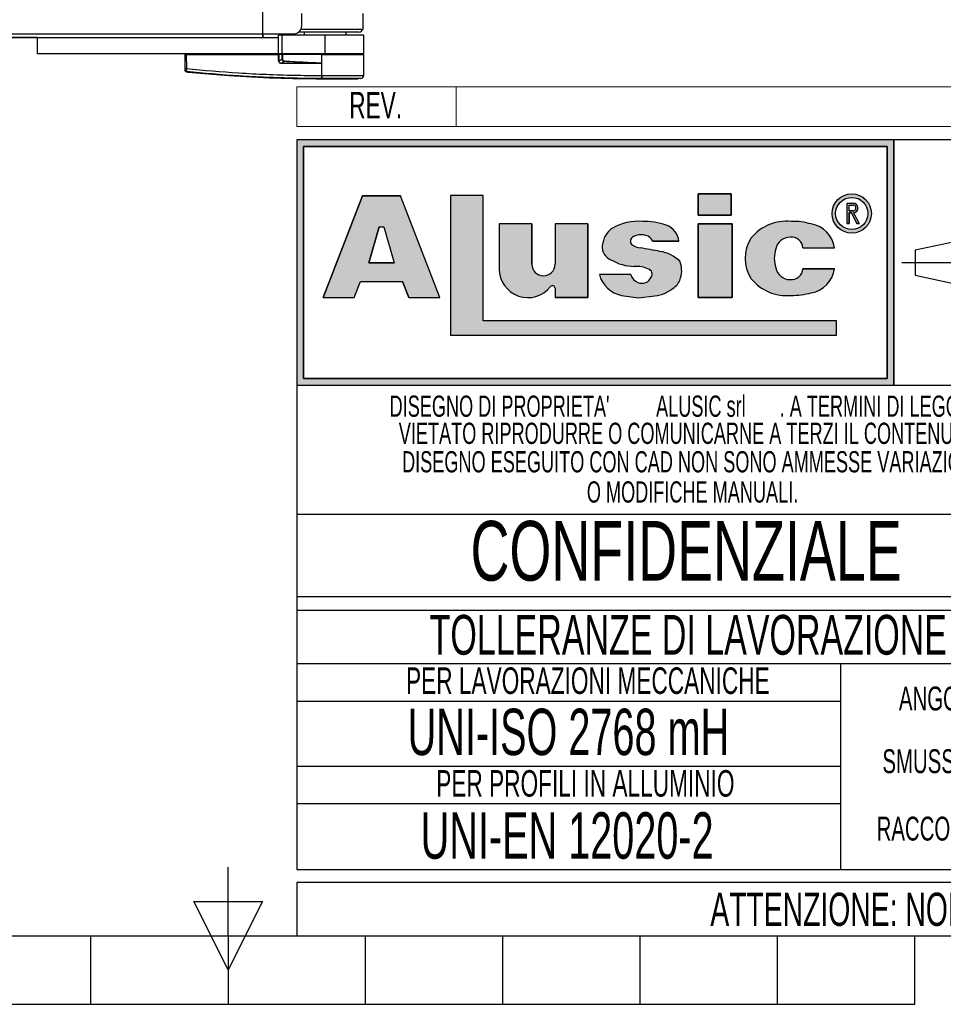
# Model space of a CAD drawing. Header units: millimetres. Extents: x 0 to 420, y 0 to 297.
# Tile 7 of 81: x 194 to 264, y 0 to 74. Entities that reach past the tile are written whole.
import ezdxf
from ezdxf.enums import TextEntityAlignment as Align

# ---------------------------------------------------------------- set-up
doc = ezdxf.new("R2010")
doc.units = ezdxf.units.MM
doc.linetypes.add('CENTERX2', pattern=[20.319999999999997, 12.7, -2.54, 2.54, -2.54])
doc.layers.add('CARTIGLIO', color=140, linetype='Continuous')
doc.styles.add('SLDTEXTSTYLE0', font='TXT', dxfattribs={"width": 0.6382978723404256})
doc.styles.add('SLDTEXTSTYLE1', font='TXT', dxfattribs={"width": 0.675})

# ---------------------------------------------------------------- blocks, each defined once
blk = doc.blocks.new('SW_NOTE_0_1')
at = {"layer": 'CARTIGLIO', "color": 0, "insert": (85.40558510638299, 3.222669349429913), "char_height": 2.5, "attachment_point": 2, "style": 'SLDTEXTSTYLE0'}
blk.add_mtext("ATTENZIONE: NON INTERPRETARE IL DISEGNO. IN CASO DI QUOTE MANCANTI O POCO CHIARE CONSULTARE L'UFFICIO TECNICO", dxfattribs=at)
blk = doc.blocks.new('SW_NOTE_0_14')
at = {"layer": 'CARTIGLIO', "color": 0, "insert": (6.67819148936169, 2.320321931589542), "char_height": 1.8, "attachment_point": 2, "style": 'SLDTEXTSTYLE0'}
blk.add_mtext("ANGOLO ±10'", dxfattribs=at)
blk = doc.blocks.new('SW_NOTE_0_15')
at = {"layer": 'CARTIGLIO', "color": 0, "insert": (23.93617021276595, 3.867203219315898), "char_height": 3, "attachment_point": 2, "style": 'SLDTEXTSTYLE0'}
blk.add_mtext('TOLLERANZE DI LAVORAZIONE', dxfattribs=at)
blk = doc.blocks.new('SW_NOTE_0_16')
at = {"layer": 'CARTIGLIO', "color": 0, "insert": (21.07265624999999, 5.800804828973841), "char_height": 4.500000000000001, "attachment_point": 2, "style": 'SLDTEXTSTYLE1'}
blk.add_mtext('CONFIDENZIALE', dxfattribs=at)
blk = doc.blocks.new('SW_NOTE_0_17')
at = {"layer": 'CARTIGLIO', "color": 0, "insert": (28.04255319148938, 2.062508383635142), "char_height": 1.6, "attachment_point": 2, "style": 'SLDTEXTSTYLE0'}
blk.add_mtext('DISEGNO ESEGUITO CON CAD NON SONO AMMESSE VARIAZIONI', dxfattribs=at)
blk = doc.blocks.new('SW_NOTE_0_18')
at = {"layer": 'CARTIGLIO', "color": 0, "insert": (27.3404255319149, 2.062508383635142), "char_height": 1.6, "attachment_point": 2, "style": 'SLDTEXTSTYLE0'}
blk.add_mtext('VIETATO RIPRODURRE O COMUNICARNE A TERZI IL CONTENUTO.', dxfattribs=at)
blk = doc.blocks.new('SW_NOTE_0_19')
at = {"layer": 'CARTIGLIO', "color": 0, "insert": (7.587765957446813, 2.320321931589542), "char_height": 1.8, "attachment_point": 2, "style": 'SLDTEXTSTYLE0'}
blk.add_mtext('SMUSSO 0.5x45°', dxfattribs=at)
blk = doc.blocks.new('SW_NOTE_0_20')
at = {"layer": 'CARTIGLIO', "color": 0, "insert": (10.40425531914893, 2.062508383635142), "char_height": 1.6, "attachment_point": 2, "style": 'SLDTEXTSTYLE0'}
blk.add_mtext('O MODIFICHE MANUALI.', dxfattribs=at)
blk = doc.blocks.new('SW_NOTE_0_21')
at = {"layer": 'CARTIGLIO', "color": 0, "char_height": 1.6, "attachment_point": 2, "style": 'SLDTEXTSTYLE0'}
for s, insert in [("DISEGNO DI PROPRIETA'", (10.27659574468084, 2.062508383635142)), ('ALUSIC srl', (25.45120500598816, 2.062508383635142)), (". A TERMINI DI LEGGE E'", (39.41078027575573, 2.062508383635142))]:
    blk.add_mtext(s, dxfattribs=dict(at, insert=insert))
blk = doc.blocks.new('SW_NOTE_0_22')
at = {"layer": 'CARTIGLIO', "color": 0, "insert": (8.569148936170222, 2.320321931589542), "char_height": 1.8, "attachment_point": 2, "style": 'SLDTEXTSTYLE0'}
blk.add_mtext('RACCORDO R 0.5', dxfattribs=at)
blk = doc.blocks.new('SW_NOTE_0_23')
at = {"layer": 'CARTIGLIO', "color": 0, "insert": (18.30319148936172, 2.578135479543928), "char_height": 2, "attachment_point": 2, "style": 'SLDTEXTSTYLE0'}
blk.add_mtext('PER LAVORAZIONI MECCANICHE', dxfattribs=at)
blk = doc.blocks.new('SW_NOTE_0_24')
at = {"layer": 'CARTIGLIO', "color": 0, "insert": (15.68484042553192, 4.511737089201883), "char_height": 3.5, "attachment_point": 2, "style": 'SLDTEXTSTYLE0'}
blk.add_mtext('UNI-ISO 2768 mH', dxfattribs=at)
blk = doc.blocks.new('SW_NOTE_0_25')
at = {"layer": 'CARTIGLIO', "color": 0, "insert": (13.85638297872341, 2.578135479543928), "char_height": 2, "attachment_point": 2, "style": 'SLDTEXTSTYLE0'}
blk.add_mtext('PER PROFILI IN ALLUMINIO', dxfattribs=at)
blk = doc.blocks.new('SW_NOTE_0_26')
at = {"layer": 'CARTIGLIO', "color": 0, "insert": (14.05585106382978, 4.511737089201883), "char_height": 3.5, "attachment_point": 2, "style": 'SLDTEXTSTYLE0'}
blk.add_mtext('UNI-EN 12020-2', dxfattribs=at)
blk = doc.blocks.new('SW_NOTE_0_27')
at = {"layer": 'CARTIGLIO', "color": 0, "insert": (2.340425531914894, 2.578135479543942), "char_height": 2, "attachment_point": 2, "style": 'SLDTEXTSTYLE0'}
blk.add_mtext('REV.', dxfattribs=at)
blk = doc.blocks.new('Cartiglio ALUSIC')
at = {"layer": 'CARTIGLIO'}
h = blk.add_hatch(color=256, dxfattribs=at)
h.paths.add_polyline_path([(113.971100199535, 149.9990413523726), (113.971100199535, 131.4990413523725), (158.971100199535, 131.4990413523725), (158.971100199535, 149.9990413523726)], flags=0)
h.paths.add_polyline_path([(114.471100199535, 131.9990413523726), (114.471100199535, 149.4990413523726), (158.471100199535, 149.4990413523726), (158.471100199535, 131.9990413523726)], flags=0)
h = blk.add_hatch(color=256, dxfattribs=at)
h.paths.add_polyline_path([(118.292263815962, 138.1064632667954), (118.7611454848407, 139.3206628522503), (121.9303757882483, 139.3206628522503), (122.3992574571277, 138.1064632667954), (124.7510688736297, 138.1064632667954), (121.7833115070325, 145.7916640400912), (118.9082097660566, 145.7916640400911), (115.9404523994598, 138.1064632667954)], flags=0)
h.paths.add_polyline_path([(119.3961687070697, 140.7216809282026), (120.1708764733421, 143.4547391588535), (120.5206447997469, 143.4547391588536), (121.2953525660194, 140.721680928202)], flags=0)
for points in [[(128.0219401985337, 145.7956943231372), (125.5527056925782, 145.7956943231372), (125.5527056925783, 135.2696801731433), (154.6424359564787, 135.2696801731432), (154.6424359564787, 136.3597302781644), (128.0219401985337, 136.3597302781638)], [(144.2116339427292, 145.9308884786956), (144.2116339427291, 144.3245774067), (146.6985305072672, 144.3245774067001), (146.6985305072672, 145.9308884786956)], [(146.7838932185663, 143.6808359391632), (144.2116339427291, 143.6808359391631), (144.2116339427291, 138.1064632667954), (146.7838932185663, 138.1064632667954)]]:
    blk.add_hatch(color=256, dxfattribs=at).paths.add_polyline_path(points, flags=0)
h = blk.add_hatch(color=256, dxfattribs=at)
edge = h.paths.add_edge_path(flags=0)
edge.add_arc((155.7921827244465, 144.4510199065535), 1.479868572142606, 0, 360)
edge = h.paths.add_edge_path(flags=0)
edge.add_arc((155.7921827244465, 144.4510199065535), 1.214864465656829, 0, 360)
h = blk.add_hatch(color=256, dxfattribs=at)
edge = h.paths.add_edge_path(flags=0)
edge.add_arc((155.8903200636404, 144.8676091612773), 0.3723980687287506, 277.1406326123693, 450.0000000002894)
edge.add_line((155.8903200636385, 145.240007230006), (155.450204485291, 145.240007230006))
edge.add_line((155.450204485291, 145.240007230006), (155.450204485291, 143.6880606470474))
edge.add_line((155.450204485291, 143.6880606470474), (155.605611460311, 143.6880606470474))
edge.add_line((155.605611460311, 143.6880606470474), (155.605611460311, 144.4952110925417))
edge.add_line((155.605611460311, 144.4952110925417), (155.764003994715, 144.4952110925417))
edge.add_line((155.764003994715, 144.4952110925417), (156.171212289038, 143.6880606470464))
edge.add_line((156.171212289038, 143.6880606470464), (156.3452765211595, 143.6880606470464))
edge.add_line((156.3452765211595, 143.6880606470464), (155.9366110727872, 144.4980993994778))
edge = h.paths.add_edge_path(flags=0)
edge.add_line((155.6056114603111, 145.0846002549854), (155.8903200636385, 145.0846002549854))
edge.add_arc((155.8903200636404, 144.8676091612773), 0.2169910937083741, -90.00000000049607, 90.00000000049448, ccw=False)
edge.add_line((155.8903200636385, 144.6506180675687), (155.6056114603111, 144.6506180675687))
edge.add_line((155.6056114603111, 144.6506180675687), (155.6056114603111, 145.0846002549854))
h = blk.add_hatch(color=256, dxfattribs=at)
edge = h.paths.add_edge_path(flags=0)
edge.add_arc((132.5578484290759, 140.6186164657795), 0.8721260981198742, 180, 360, ccw=False)
edge.add_line((131.6857223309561, 140.6186164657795), (131.6857223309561, 143.6808359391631))
edge.add_line((131.6857223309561, 143.6808359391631), (129.2243885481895, 143.6808359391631))
edge.add_line((129.2243885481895, 143.6808359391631), (129.2243885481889, 140.2640777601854))
edge.add_arc((131.3820030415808, 140.2640777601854), 2.157614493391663, 180, 321.9680973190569)
edge.add_arc((133.2350345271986, 138.8146685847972), 0.1949400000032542, 3.751097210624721e-10, 141.9680973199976, ccw=False)
edge.add_line((133.4299745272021, 138.8146685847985), (133.4299745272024, 138.106463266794))
edge.add_line((133.4299745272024, 138.106463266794), (135.91068894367, 138.106463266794))
edge.add_line((135.91068894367, 138.106463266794), (135.9106889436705, 143.6808359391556))
edge.add_line((135.9106889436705, 143.6808359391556), (133.4299745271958, 143.6808359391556))
edge.add_line((133.4299745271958, 143.6808359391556), (133.4299745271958, 140.6186164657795))
h = blk.add_hatch(color=256, dxfattribs=at)
edge = h.paths.add_edge_path(flags=0)
edge.add_line((139.7219511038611, 138.0874905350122), (140.9616140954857, 138.2313935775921))
edge.add_arc((140.6251358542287, 140.9172664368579), 2.706867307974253, 277.1406456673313, 311.0032214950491)
edge.add_arc((141.7459062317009, 139.8536948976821), 1.178212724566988, 303.7868133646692, 347.8980612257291)
edge.add_arc((141.0550130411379, 140.1458147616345), 1.920162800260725, 343.6935231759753, 381.4193527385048)
edge.add_arc((140.9170023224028, 138.8528855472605), 2.77207698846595, 46.00269433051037, 81.25096772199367)
edge.add_arc((133.1604335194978, 99.54681763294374), 42.8338661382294, 78.993004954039, 81.01866969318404)
edge.add_arc((140.0875549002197, 143.5111497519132), 1.672976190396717, 238.77709912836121, 261.74465207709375, ccw=False)
edge.add_arc((139.511171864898, 142.3534770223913), 0.3988810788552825, 114.64010585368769, 223.1865854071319, ccw=False)
edge.add_arc((139.9292750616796, 141.471492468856), 1.374925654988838, 90.51660503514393, 115.15343256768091, ccw=False)
edge.add_arc((139.978971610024, 141.8617877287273), 0.986530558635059, 50.69488274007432, 93.60864602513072, ccw=False)
edge.add_arc((140.2656634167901, 142.2302567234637), 0.519939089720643, 14.547573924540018, 49.4198797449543, ccw=False)
edge.add_line((140.7689329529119, 142.3608569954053), (142.7634621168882, 142.3608569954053))
edge.add_arc((141.3534729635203, 142.2214802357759), 1.416861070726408, 5.645321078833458, 71.38339334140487)
edge.add_arc((140.0918708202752, 138.6413140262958), 5.212710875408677, 70.80435731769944, 90.86664277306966)
edge.add_arc((139.6876943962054, 140.01898057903), 3.848224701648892, 85.15036290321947, 119.9120405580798)
edge.add_arc((138.7589405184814, 141.8826763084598), 1.774008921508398, 123.9309471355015, 174.9914571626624)
edge.add_arc((138.007121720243, 141.9227892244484), 1.021881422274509, 173.5516105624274, 249.3813116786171)
edge.add_arc((139.4480837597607, 143.8857829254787), 3.430150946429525, 238.3320469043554, 269.1908231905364)
edge.add_arc((139.5671105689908, 138.3083973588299), 2.154096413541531, 64.99796384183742, 94.45891481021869, ccw=False)
edge.add_arc((140.3551381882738, 139.8813550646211), 0.398545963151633, -35.586121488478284, 72.11412463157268, ccw=False)
edge.add_arc((139.9862171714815, 139.9393420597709), 0.7512299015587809, 245.201083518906, 337.29941344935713, ccw=False)
edge.add_arc((139.934335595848, 140.0154535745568), 0.8024620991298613, 192.5591591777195, 250.8523518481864, ccw=False)
edge.add_line((139.1510748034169, 139.8409601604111), (136.768183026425, 139.8409601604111))
edge.add_arc((138.8654850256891, 140.4022414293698), 2.1711085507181, 194.9824340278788, 258.3364147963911)
edge.add_line((138.4265630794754, 138.2759630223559), (139.7219511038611, 138.0874905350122))
h = blk.add_hatch(color=256, dxfattribs=at)
edge = h.paths.add_edge_path(flags=0)
edge.add_arc((151.1448446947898, 140.5631500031), 1.095489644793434, 191.1589777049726, 269.9285492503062, ccw=False)
edge.add_arc((152.2932291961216, 141.066632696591), 2.335462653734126, 162.1599290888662, 197.8400709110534, ccw=False)
edge.add_arc((151.1448446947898, 141.5701153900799), 1.095489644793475, 90.07145075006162, 168.8410222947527, ccw=False)
edge.add_arc((151.2517282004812, 141.8150308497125), 0.8574339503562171, 2.566657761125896, 97.25285314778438, ccw=False)
edge.add_line((152.108301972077, 141.8534281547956), (154.4848142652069, 141.8534281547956))
edge.add_arc((152.4212904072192, 141.6061501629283), 2.078287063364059, 6.833333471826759, 81.00039250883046)
edge.add_arc((151.336234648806, 138.6914263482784), 5.163706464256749, 74.1517675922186, 91.31975036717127)
edge.add_arc((150.8738064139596, 140.4366829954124), 3.434301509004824, 84.25969198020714, 140.8312604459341)
edge.add_arc((150.5707293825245, 141.0666326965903), 2.817144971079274, 146.8823062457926, 213.1176937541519)
edge.add_arc((150.87380641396, 141.6965823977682), 3.434301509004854, 219.1687395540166, 275.7403080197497)
edge.add_arc((151.3362346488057, 143.4418390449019), 5.163706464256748, 268.6802496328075, 285.8482324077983)
edge.add_arc((152.4212904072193, 140.5271152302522), 2.078287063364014, 278.9996074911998, 353.1666665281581)
edge.add_line((154.4848142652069, 140.2798372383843), (152.1083019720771, 140.2798372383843))
edge.add_arc((151.2517282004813, 140.3182345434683), 0.8574339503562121, 262.7471468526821, 357.4333422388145, ccw=False)
at = {"color": 161, "linetype": 'Continuous', "lineweight": 18}
for p, q in [((113.971100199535, 150.9990413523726), (113.971100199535, 153.9990413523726)), ((113.971100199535, 153.9990413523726), (313.621100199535, 153.9990413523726)), ((125.971100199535, 153.9990413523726), (125.971100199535, 150.9990413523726)), ((113.971100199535, 150.9990413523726), (313.621100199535, 150.9990413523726))]:
    blk.add_line(p, q, dxfattribs=at)
at = {"layer": 'CARTIGLIO'}
for p, q in [((113.971100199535, 149.9990413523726), (113.971100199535, 131.4990413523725)), ((113.971100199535, 149.9990413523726), (113.971100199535, 94.99904135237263)), ((173.971100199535, 149.9990413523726), (113.971100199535, 149.9990413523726)), ((158.971100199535, 149.9990413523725), (113.971100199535, 149.9990413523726)), ((113.971100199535, 149.9990413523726), (113.971100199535, 131.4990413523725)), ((113.971100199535, 149.9990413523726), (113.971100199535, 115.5498549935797)), ((158.971100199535, 131.4990413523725), (158.971100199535, 149.9990413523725)), ((158.971100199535, 149.9990413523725), (158.971100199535, 131.4990413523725)), ((114.471100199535, 131.9990413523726), (114.471100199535, 149.4990413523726)), ((114.471100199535, 149.4990413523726), (114.471100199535, 131.9990413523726)), ((114.471100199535, 149.4990413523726), (158.471100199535, 149.4990413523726)), ((158.471100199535, 149.4990413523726), (114.471100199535, 149.4990413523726)), ((158.471100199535, 149.4990413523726), (158.471100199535, 131.9990413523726)), ((158.471100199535, 131.9990413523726), (158.471100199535, 149.4990413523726)), ((118.9082097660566, 145.7916640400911), (115.9404523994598, 138.1064632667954)), ((115.9404523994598, 138.1064632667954), (118.9082097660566, 145.7916640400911)), ((121.7833115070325, 145.7916640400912), (118.9082097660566, 145.7916640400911)), ((118.9082097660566, 145.7916640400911), (121.7833115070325, 145.7916640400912)), ((124.7510688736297, 138.1064632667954), (121.7833115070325, 145.7916640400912)), ((124.7510688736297, 138.1064632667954), (121.7833115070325, 145.7916640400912)), ((128.0219401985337, 145.7956943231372), (125.5527056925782, 145.7956943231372)), ((125.5527056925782, 145.7956943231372), (125.5527056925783, 135.2696801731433)), ((128.0219401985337, 145.7956943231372), (125.5527056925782, 145.7956943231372)), ((125.5527056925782, 145.7956943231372), (125.5527056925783, 135.2696801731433)), ((128.0219401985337, 136.3597302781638), (128.0219401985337, 145.7956943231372)), ((128.0219401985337, 136.3597302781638), (128.0219401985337, 145.7956943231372)), ((146.6985305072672, 145.9308884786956), (144.2116339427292, 145.9308884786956)), ((144.2116339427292, 145.9308884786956), (144.2116339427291, 144.3245774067)), ((144.2116339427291, 144.3245774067), (144.2116339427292, 145.9308884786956)), ((144.2116339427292, 145.9308884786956), (146.6985305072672, 145.9308884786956)), ((146.6985305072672, 145.9308884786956), (146.6985305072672, 144.3245774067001)), ((146.6985305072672, 144.3245774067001), (146.6985305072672, 145.9308884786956)), ((155.450204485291, 143.6880606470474), (155.450204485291, 145.240007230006)), ((155.450204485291, 143.6880606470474), (155.450204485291, 145.240007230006)), ((155.450204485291, 145.240007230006), (155.8903200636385, 145.240007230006)), ((155.450204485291, 145.240007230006), (155.8903200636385, 145.240007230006)), ((155.6056114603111, 145.0846002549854), (155.8903200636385, 145.0846002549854)), ((155.6056114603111, 144.6506180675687), (155.6056114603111, 145.0846002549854)), ((155.6056114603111, 144.6506180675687), (155.6056114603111, 145.0846002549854)), ((155.6056114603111, 145.0846002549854), (155.8903200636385, 145.0846002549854)), ((144.2116339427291, 144.3245774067), (146.6985305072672, 144.3245774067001)), ((146.6985305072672, 144.3245774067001), (144.2116339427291, 144.3245774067)), ((155.6056114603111, 144.6506180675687), (155.8903200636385, 144.6506180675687)), ((155.8903200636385, 144.6506180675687), (155.6056114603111, 144.6506180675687)), ((155.605611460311, 144.4952110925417), (155.605611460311, 143.6880606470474)), ((155.605611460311, 143.6880606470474), (155.605611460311, 144.4952110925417)), ((155.764003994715, 144.4952110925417), (155.605611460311, 144.4952110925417)), ((155.605611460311, 144.4952110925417), (155.764003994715, 144.4952110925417)), ((156.171212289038, 143.6880606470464), (155.764003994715, 144.4952110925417)), ((155.764003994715, 144.4952110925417), (156.171212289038, 143.6880606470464)), ((155.9366110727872, 144.4980993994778), (156.3452765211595, 143.6880606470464)), ((155.9366110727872, 144.4980993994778), (156.3452765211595, 143.6880606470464)), ((119.3961687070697, 140.7216809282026), (120.1708764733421, 143.4547391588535)), ((120.1708764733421, 143.4547391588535), (119.3961687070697, 140.7216809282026)), ((120.1708764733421, 143.4547391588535), (120.5206447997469, 143.4547391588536)), ((120.1708764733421, 143.4547391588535), (120.5206447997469, 143.4547391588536)), ((120.5206447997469, 143.4547391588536), (121.2953525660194, 140.721680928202)), ((120.5206447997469, 143.4547391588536), (121.2953525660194, 140.721680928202)), ((129.2243885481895, 143.6808359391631), (129.2243885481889, 140.2640777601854)), ((131.6857223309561, 143.6808359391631), (129.2243885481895, 143.6808359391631)), ((131.6857223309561, 143.6808359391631), (129.2243885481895, 143.6808359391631)), ((129.2243885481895, 143.6808359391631), (129.2243885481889, 140.2640777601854)), ((131.6857223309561, 140.6186164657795), (131.6857223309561, 143.6808359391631)), ((131.6857223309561, 143.6808359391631), (131.6857223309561, 140.6186164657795)), ((135.9106889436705, 143.6808359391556), (133.4299745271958, 143.6808359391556)), ((133.4299745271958, 143.6808359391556), (133.4299745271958, 140.6186164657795)), ((133.4299745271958, 143.6808359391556), (133.4299745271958, 140.6186164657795)), ((135.9106889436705, 143.6808359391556), (133.4299745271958, 143.6808359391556)), ((135.9106889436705, 143.6808359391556), (135.91068894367, 138.106463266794)), ((135.91068894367, 138.106463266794), (135.9106889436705, 143.6808359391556)), ((146.7838932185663, 143.6808359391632), (144.2116339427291, 143.6808359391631)), ((144.2116339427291, 143.6808359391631), (144.2116339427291, 138.1064632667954)), ((144.2116339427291, 143.6808359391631), (146.7838932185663, 143.6808359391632)), ((144.2116339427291, 138.1064632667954), (144.2116339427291, 143.6808359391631)), ((146.7838932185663, 138.1064632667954), (146.7838932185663, 143.6808359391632)), ((146.7838932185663, 143.6808359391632), (146.7838932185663, 138.1064632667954)), ((155.450204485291, 143.6880606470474), (155.605611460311, 143.6880606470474)), ((155.605611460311, 143.6880606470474), (155.450204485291, 143.6880606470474)), ((156.171212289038, 143.6880606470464), (156.3452765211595, 143.6880606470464)), ((156.3452765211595, 143.6880606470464), (156.171212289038, 143.6880606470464)), ((160.5624374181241, 141.7060810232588), (166.0550106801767, 142.8872795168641)), ((140.7689329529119, 142.3608569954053), (142.7634621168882, 142.3608569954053)), ((142.7634621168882, 142.3608569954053), (140.7689329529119, 142.3608569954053)), ((152.108301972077, 141.8534281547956), (154.4848142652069, 141.8534281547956)), ((152.108301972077, 141.8534281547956), (154.4848142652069, 141.8534281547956)), ((160.5624374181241, 141.7060810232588), (160.5624374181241, 139.7920016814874)), ((121.2953525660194, 140.721680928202), (119.3961687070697, 140.7216809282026)), ((119.3961687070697, 140.7216809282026), (121.2953525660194, 140.721680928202)), ((139.1510748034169, 139.8409601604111), (136.768183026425, 139.8409601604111)), ((139.1510748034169, 139.8409601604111), (136.768183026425, 139.8409601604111)), ((154.4848142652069, 140.2798372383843), (152.1083019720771, 140.2798372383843)), ((152.1083019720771, 140.2798372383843), (154.4848142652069, 140.2798372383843)), ((160.5624374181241, 139.7920016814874), (166.0550106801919, 138.6108031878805)), ((118.292263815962, 138.1064632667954), (118.7611454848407, 139.3206628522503)), ((118.292263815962, 138.1064632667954), (118.7611454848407, 139.3206628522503)), ((118.7611454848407, 139.3206628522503), (121.9303757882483, 139.3206628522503)), ((118.7611454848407, 139.3206628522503), (121.9303757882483, 139.3206628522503)), ((122.3992574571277, 138.1064632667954), (121.9303757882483, 139.3206628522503)), ((121.9303757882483, 139.3206628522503), (122.3992574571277, 138.1064632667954)), ((115.9404523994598, 138.1064632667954), (118.292263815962, 138.1064632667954)), ((115.9404523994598, 138.1064632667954), (118.292263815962, 138.1064632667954)), ((122.3992574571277, 138.1064632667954), (124.7510688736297, 138.1064632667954)), ((122.3992574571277, 138.1064632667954), (124.7510688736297, 138.1064632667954)), ((133.4299745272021, 138.8146685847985), (133.4299745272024, 138.106463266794)), ((133.4299745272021, 138.8146685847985), (133.4299745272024, 138.106463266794)), ((133.4299745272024, 138.106463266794), (135.91068894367, 138.106463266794)), ((135.91068894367, 138.106463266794), (133.4299745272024, 138.106463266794)), ((138.4265630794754, 138.2759630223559), (139.7219511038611, 138.0874905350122)), ((138.4265630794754, 138.2759630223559), (139.7219511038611, 138.0874905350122)), ((139.7219511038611, 138.0874905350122), (140.9616140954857, 138.2313935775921)), ((139.7219511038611, 138.0874905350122), (140.9616140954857, 138.2313935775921)), ((144.2116339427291, 138.1064632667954), (146.7838932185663, 138.1064632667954)), ((146.7838932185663, 138.1064632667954), (144.2116339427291, 138.1064632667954)), ((154.6424359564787, 136.3597302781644), (128.0219401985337, 136.3597302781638)), ((154.6424359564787, 136.3597302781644), (128.0219401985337, 136.3597302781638)), ((154.6424359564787, 135.2696801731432), (154.6424359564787, 136.3597302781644)), ((154.6424359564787, 135.2696801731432), (154.6424359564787, 136.3597302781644)), ((125.5527056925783, 135.2696801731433), (154.6424359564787, 135.2696801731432)), ((125.5527056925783, 135.2696801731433), (154.6424359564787, 135.2696801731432)), ((113.971100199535, 131.4990413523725), (158.971100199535, 131.4990413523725)), ((113.971100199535, 131.4990413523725), (173.971100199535, 131.4990413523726)), ((158.471100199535, 131.9990413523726), (114.471100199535, 131.9990413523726)), ((114.471100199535, 131.9990413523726), (158.471100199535, 131.9990413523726)), ((173.971100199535, 121.7636603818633), (113.971100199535, 121.7636603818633)), ((173.971100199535, 115.5498549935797), (113.971100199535, 115.5498549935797)), ((113.971100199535, 114.5498549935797), (173.971100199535, 114.5498549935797)), ((113.971100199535, 114.5498549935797), (113.971100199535, 94.99904135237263)), ((173.9571410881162, 110.4900006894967), (113.9571410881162, 110.4900006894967)), ((154.9806365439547, 94.99904135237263), (154.9806365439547, 110.4900006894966)), ((113.971100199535, 107.6716313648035), (154.9806365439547, 107.6716313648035)), ((154.9806365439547, 102.7445210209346), (113.971100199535, 102.7445210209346)), ((113.9850593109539, 99.96496483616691), (154.9945956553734, 99.96496483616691)), ((113.971100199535, 94.99904135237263), (173.971100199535, 94.99904135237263)), ((313.621100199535, 93.99904135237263), (113.971100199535, 93.99904135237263)), ((113.971100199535, 93.99904135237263), (113.971100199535, 89.99904135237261)), ((113.971100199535, 89.99904135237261), (313.621100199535, 89.99904135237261))]:
    blk.add_line(p, q, dxfattribs=at)
at = {"layer": 'CARTIGLIO', "linetype": 'CENTERX2'}
blk.add_line((159.5584198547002, 140.749041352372), (173.3837805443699, 140.749041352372), dxfattribs=at)
at = {"layer": 'CARTIGLIO', "linetype": 'Continuous'}
blk.add_line((113.9695322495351, 89.99904135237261), (313.621100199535, 89.99904135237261), dxfattribs=at)
at = {"layer": 'CARTIGLIO'}
for radius in [1.479868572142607, 1.479868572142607, 1.214864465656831, 1.214864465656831]:
    blk.add_circle((155.7921827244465, 144.4510199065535), radius, dxfattribs=at)
for centre, radius, start, end in [((155.8903200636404, 144.8676091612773), 0.3723980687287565, 277.1406326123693, 90.00000000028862), ((155.8903200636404, 144.8676091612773), 0.3723980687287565, 277.1406326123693, 90.00000000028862), ((155.8903200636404, 144.8676091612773), 0.2169910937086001, 269.9999999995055, 90.00000000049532), ((155.8903200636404, 144.8676091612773), 0.2169910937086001, 269.9999999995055, 90.00000000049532), ((138.7589405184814, 141.8826763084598), 1.774008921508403, 123.9309471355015, 174.9914571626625), ((138.7589405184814, 141.8826763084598), 1.774008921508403, 123.9309471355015, 174.9914571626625), ((139.6876943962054, 140.01898057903), 3.848224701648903, 85.15036290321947, 119.9120405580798), ((139.6876943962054, 140.01898057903), 3.848224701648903, 85.15036290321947, 119.9120405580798), ((140.0918708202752, 138.6413140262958), 5.212710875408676, 70.80435731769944, 90.86664277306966), ((140.0918708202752, 138.6413140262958), 5.212710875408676, 70.80435731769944, 90.86664277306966), ((141.3534729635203, 142.2214802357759), 1.416861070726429, 5.645321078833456, 71.38339334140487), ((141.3534729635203, 142.2214802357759), 1.416861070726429, 5.645321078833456, 71.38339334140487), ((150.8738064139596, 140.4366829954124), 3.434301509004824, 84.25969198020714, 140.8312604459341), ((150.8738064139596, 140.4366829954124), 3.434301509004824, 84.25969198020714, 140.8312604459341), ((151.336234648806, 138.6914263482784), 5.163706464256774, 74.1517675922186, 91.31975036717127), ((151.336234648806, 138.6914263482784), 5.163706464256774, 74.1517675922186, 91.31975036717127), ((152.4212904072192, 141.6061501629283), 2.078287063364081, 6.833333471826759, 81.00039250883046), ((152.4212904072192, 141.6061501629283), 2.078287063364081, 6.833333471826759, 81.00039250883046), ((139.511171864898, 142.3534770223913), 0.3988810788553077, 114.6401058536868, 223.1865854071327), ((139.511171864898, 142.3534770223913), 0.3988810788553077, 114.6401058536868, 223.1865854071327), ((139.9292750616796, 141.471492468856), 1.374925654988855, 90.51660503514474, 115.1534325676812), ((139.9292750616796, 141.471492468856), 1.374925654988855, 90.51660503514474, 115.1534325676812), ((139.978971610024, 141.8617877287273), 0.9865305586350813, 50.69488274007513, 93.60864602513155), ((139.978971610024, 141.8617877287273), 0.9865305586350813, 50.69488274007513, 93.60864602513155), ((140.2656634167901, 142.2302567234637), 0.5199390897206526, 14.5475739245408, 49.41987974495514), ((140.2656634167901, 142.2302567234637), 0.5199390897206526, 14.5475739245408, 49.41987974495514), ((150.5707293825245, 141.0666326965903), 2.81714497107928, 146.8823062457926, 213.1176937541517), ((150.5707293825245, 141.0666326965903), 2.81714497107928, 146.8823062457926, 213.1176937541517), ((151.1448446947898, 141.5701153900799), 1.095489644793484, 90.07145075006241, 168.8410222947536), ((151.1448446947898, 141.5701153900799), 1.095489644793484, 90.07145075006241, 168.8410222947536), ((151.2517282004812, 141.8150308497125), 0.8574339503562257, 2.566657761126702, 97.25285314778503), ((151.2517282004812, 141.8150308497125), 0.8574339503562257, 2.566657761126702, 97.25285314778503), ((138.007121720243, 141.9227892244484), 1.021881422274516, 173.5516105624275, 249.381311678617), ((138.007121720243, 141.9227892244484), 1.021881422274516, 173.5516105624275, 249.381311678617), ((140.0875549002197, 143.5111497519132), 1.672976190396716, 238.777099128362, 261.7446520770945), ((140.0875549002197, 143.5111497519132), 1.672976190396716, 238.777099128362, 261.7446520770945), ((133.1604335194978, 99.54681763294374), 42.83386613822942, 78.993004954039, 81.01866969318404), ((133.1604335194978, 99.54681763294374), 42.83386613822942, 78.993004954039, 81.01866969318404), ((140.9170023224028, 138.8528855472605), 2.77207698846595, 46.00269433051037, 81.25096772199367), ((140.9170023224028, 138.8528855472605), 2.77207698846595, 46.00269433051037, 81.25096772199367), ((152.2932291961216, 141.066632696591), 2.335462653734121, 162.159929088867, 197.8400709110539), ((152.2932291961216, 141.066632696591), 2.335462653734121, 162.159929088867, 197.8400709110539), ((132.5578484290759, 140.6186164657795), 0.8721260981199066, 180, 0), ((132.5578484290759, 140.6186164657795), 0.8721260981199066, 180, 0), ((139.4480837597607, 143.8857829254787), 3.430150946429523, 238.3320469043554, 269.1908231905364), ((139.4480837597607, 143.8857829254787), 3.430150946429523, 238.3320469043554, 269.1908231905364), ((139.5671105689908, 138.3083973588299), 2.154096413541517, 64.99796384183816, 94.45891481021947), ((139.5671105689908, 138.3083973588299), 2.154096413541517, 64.99796384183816, 94.45891481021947), ((141.0550130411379, 140.1458147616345), 1.920162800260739, 343.6935231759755, 21.41935273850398), ((141.0550130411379, 140.1458147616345), 1.920162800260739, 343.6935231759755, 21.41935273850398), ((151.1448446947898, 140.5631500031), 1.095489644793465, 191.1589777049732, 269.9285492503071), ((151.1448446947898, 140.5631500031), 1.095489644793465, 191.1589777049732, 269.9285492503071), ((131.3820030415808, 140.2640777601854), 2.157614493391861, 180, 321.9680973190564), ((131.3820030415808, 140.2640777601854), 2.157614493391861, 180, 321.9680973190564), ((138.8654850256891, 140.4022414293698), 2.171108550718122, 194.9824340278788, 258.3364147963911), ((138.8654850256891, 140.4022414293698), 2.171108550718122, 194.9824340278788, 258.3364147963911), ((139.934335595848, 140.0154535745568), 0.8024620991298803, 192.5591591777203, 250.8523518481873), ((139.934335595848, 140.0154535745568), 0.8024620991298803, 192.5591591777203, 250.8523518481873), ((139.9862171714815, 139.9393420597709), 0.7512299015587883, 245.2010835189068, 337.2994134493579), ((139.9862171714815, 139.9393420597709), 0.7512299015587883, 245.2010835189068, 337.2994134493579), ((140.3551381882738, 139.8813550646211), 0.398545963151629, 324.4138785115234, 72.11412463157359), ((140.3551381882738, 139.8813550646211), 0.398545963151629, 324.4138785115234, 72.11412463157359), ((141.7459062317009, 139.8536948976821), 1.178212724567, 303.7868133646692, 347.8980612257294), ((141.7459062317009, 139.8536948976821), 1.178212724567, 303.7868133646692, 347.8980612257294), ((151.2517282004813, 140.3182345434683), 0.8574339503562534, 262.7471468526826, 357.4333422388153), ((151.2517282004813, 140.3182345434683), 0.8574339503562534, 262.7471468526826, 357.4333422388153), ((152.4212904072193, 140.5271152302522), 2.078287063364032, 278.9996074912, 353.1666665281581), ((152.4212904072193, 140.5271152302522), 2.078287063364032, 278.9996074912, 353.1666665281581), ((133.2350345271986, 138.8146685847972), 0.1949400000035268, 3.759104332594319e-10, 141.9680973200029), ((133.2350345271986, 138.8146685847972), 0.1949400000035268, 3.759104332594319e-10, 141.9680973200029), ((140.6251358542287, 140.9172664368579), 2.706867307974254, 277.1406456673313, 311.0032214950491), ((140.6251358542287, 140.9172664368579), 2.706867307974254, 277.1406456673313, 311.0032214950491), ((150.87380641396, 141.6965823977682), 3.434301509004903, 219.1687395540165, 275.7403080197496), ((150.87380641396, 141.6965823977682), 3.434301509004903, 219.1687395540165, 275.7403080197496), ((151.3362346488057, 143.4418390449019), 5.163706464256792, 268.6802496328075, 285.8482324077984), ((151.3362346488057, 143.4418390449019), 5.163706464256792, 268.6802496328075, 285.8482324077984)]:
    blk.add_arc(centre, radius, start, end, dxfattribs=at)
at = {"layer": 'CARTIGLIO', "color": 140}
for name, p in [('SW_NOTE_0_27', (117.5683224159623, 151.0374199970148)), ('SW_NOTE_0_21', (118.9711016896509, 128.6603244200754)), ('SW_NOTE_0_18', (116.3533271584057, 126.6141659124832)), ('SW_NOTE_0_17', (115.6355512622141, 124.4682551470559)), ('SW_NOTE_0_20', (133.3899886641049, 122.1920407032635)), ('SW_NOTE_0_16', (122.2362996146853, 115.4679531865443)), ('SW_NOTE_0_15', (119.5374520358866, 110.3183836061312)), ('SW_NOTE_0_23', (117.6003680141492, 107.6481432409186)), ('SW_NOTE_0_14', (157.5950277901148, 106.4612057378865)), ('SW_NOTE_0_24', (118.7522918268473, 102.6005131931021)), ('SW_NOTE_0_19', (156.6725276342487, 101.7341689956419)), ('SW_NOTE_0_25', (121.8587729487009, 99.90266357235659)), ('SW_NOTE_0_26', (120.2859705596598, 94.78943414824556)), ('SW_NOTE_0_22', (155.6312777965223, 96.6517264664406)), ('SW_NOTE_0_1', (127.6311861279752, 90.01640253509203))]:
    blk.add_blockref(name, p, dxfattribs=at)
at = {"layer": 'CARTIGLIO', "color": 140, "style": 'SLDTEXTSTYLE0', "width": 0.6382978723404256}
for tag, height, p in [('AUTOATTR1', 3.5, (223.449403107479, 133.7003798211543)), ('AUTOATTR2', 3.5, (221.9290871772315, 127.4217635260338)), ('AUTOATTR11', 3.5, (224.5466543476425, 121.4105734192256)), ('AUTOATTR8', 4, (219.2444208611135, 110.0025032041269)), ('AUTOATTR9', 4, (218.1221976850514, 100.4234402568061)), ('AUTOATTR0', 4, (249.0325362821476, 100.3118048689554))]:
    blk.add_attdef(tag, text='', height=height, dxfattribs=at).set_placement(p, align=Align.TOP_CENTER)
at = {"layer": 'CARTIGLIO', "color": 140}
for tag in ['AUTOATTR13', 'AUTOATTR12', 'AUTOATTR10', 'AUTOATTR7', 'AUTOATTR6', 'AUTOATTR5', 'AUTOATTR4', 'AUTOATTR3']:
    blk.add_attdef(tag, (0, 0), '', height=4, dxfattribs=at)

msp = doc.modelspace()

# ---------------------------------------------------------------- linework, layer by layer
at = {"color": 7, "linetype": 'Continuous'}
for p, q in [((212.6124011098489, 72.88666317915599), (212.6124011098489, 135.1133368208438)), ((63.78401029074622, 72.88666317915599), (212.6124011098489, 72.88666317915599))]:
    msp.add_line(p, q, dxfattribs=at)
at = {"color": 7, "linetype": 'Continuous', "lineweight": 25}
for p, q in [((215.5420938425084, 73.76557099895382), (215.5420938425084, 74.70307267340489)), ((220.1710083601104, 73.53119558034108), (220.1755155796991, 74.70307267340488)), ((215.4963432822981, 73.53119558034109), (220.1710083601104, 73.53119558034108)), ((61.44025610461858, 73.17963245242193), (214.9561552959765, 73.17963245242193)), ((195.6201832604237, 72.88666317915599), (186.3232546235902, 72.88666317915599)), ((195.6201832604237, 71.65619223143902), (195.6201832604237, 72.88666317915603)), ((195.6201832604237, 72.88666317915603), (213.7842782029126, 72.88666317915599)), ((212.6124011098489, 73.17963245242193), (212.6124011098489, 72.88666317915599)), ((213.7842782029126, 72.88666317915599), (213.7842782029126, 73.06244474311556)), ((214.0772474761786, 73.06244474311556), (213.7842782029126, 73.06244474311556)), ((213.7842782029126, 71.65619223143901), (213.7842782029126, 72.88666317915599)), ((214.0772474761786, 71.65619223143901), (214.0772474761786, 73.06244474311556)), ((217.299909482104, 73.06244474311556), (214.0772474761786, 73.06244474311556)), ((219.8780390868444, 73.29682016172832), (215.3077184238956, 73.29682016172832)), ((215.717875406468, 73.29682016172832), (215.717875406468, 73.06244474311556)), ((217.299909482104, 71.65619223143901), (217.299909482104, 73.06244474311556)), ((220.2296022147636, 73.06244474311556), (217.299909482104, 73.06244474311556)), ((218.8819435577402, 73.06244474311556), (218.8819435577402, 73.29682016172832)), ((220.2296022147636, 71.65619223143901), (220.2296022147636, 73.06244474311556)), ((213.7842782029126, 71.65619223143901), (195.6201832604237, 71.65619223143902)), ((206.7626842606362, 70.5482785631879), (206.7535269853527, 71.59759837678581)), ((206.839396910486, 71.59759837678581), (206.7535269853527, 71.59759837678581)), ((206.8105867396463, 71.59759837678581), (206.811609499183, 71.65619223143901)), ((206.839396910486, 71.59759837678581), (206.8485541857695, 70.5482785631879)), ((206.839396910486, 71.59759837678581), (213.7905104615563, 71.59759837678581)), ((206.8437227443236, 71.59759837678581), (206.8438086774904, 71.65619223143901)), ((214.0772474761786, 71.65619223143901), (213.7842782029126, 71.65619223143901)), ((213.7923619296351, 71.12454045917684), (213.7905104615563, 71.59759837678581)), ((213.7905104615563, 71.59759837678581), (213.812415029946, 71.59759837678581)), ((213.7951183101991, 71.59759837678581), (213.7952042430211, 71.65619223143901)), ((213.812415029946, 71.59759837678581), (213.8142664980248, 71.12454045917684)), ((214.0736826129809, 71.59759837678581), (213.812415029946, 71.59759837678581)), ((213.8528946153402, 71.59759837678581), (213.8536178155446, 71.65619223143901)), ((217.299909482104, 71.65619223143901), (214.0772474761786, 71.65619223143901)), ((217.0532427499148, 71.59759837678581), (214.0826525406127, 71.59759837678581)), ((214.1010330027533, 71.59759837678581), (214.1014566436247, 71.65619223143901)), ((217.0476206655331, 70.95337131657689), (217.0532427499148, 71.59759837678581)), ((217.0532427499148, 71.59759837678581), (217.0537970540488, 71.59759837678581)), ((217.0549477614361, 70.02825049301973), (217.0537970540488, 71.59759837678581)), ((217.0537970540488, 71.59759837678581), (220.2290908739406, 71.59759837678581)), ((217.0561890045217, 71.59759837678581), (217.0562324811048, 71.65619223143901)), ((220.2296022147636, 71.65619223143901), (217.299909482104, 71.65619223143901)), ((220.1720311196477, 71.59759837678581), (220.1710083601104, 71.65619223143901)), ((220.2153960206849, 70.0283236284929), (220.2290908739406, 71.59759837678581)), ((213.8142664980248, 71.12454045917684), (214.0614824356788, 71.25305629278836)), ((214.2541556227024, 71.07016318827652), (214.0481313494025, 70.96306094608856)), ((214.0481313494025, 70.96306094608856), (216.7982259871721, 70.96306094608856)), ((216.7997251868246, 70.93276924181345), (214.049630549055, 70.93276924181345)), ((217.0476206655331, 70.95337131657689), (217.0475639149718, 70.94686834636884)), ((206.8482088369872, 70.29999497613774), (206.8482850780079, 70.2999871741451)), ((217.0359230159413, 70.0282532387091), (217.0549477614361, 70.02825049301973)), ((220.0058410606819, 69.79731040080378), (219.8020044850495, 69.78118888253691)), ((217.0551289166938, 69.78118888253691), (217.0552858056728, 69.78118888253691))]:
    msp.add_line(p, q, dxfattribs=at)
at = {"color": 7, "linetype": 'Continuous', "lineweight": 25, "flags": 128}
for points in [[(214.2565798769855, 71.12064936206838), (214.2562142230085, 71.11300015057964), (214.2558548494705, 71.10549110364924), (214.255507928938, 71.09825119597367), (214.2551794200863, 71.09140477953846), (214.2548749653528, 71.0850694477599), (214.2545997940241, 71.07935401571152), (214.2543586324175, 71.0743566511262), (214.2541556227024, 71.07016318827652)], [(217.0476206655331, 70.95337131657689), (216.9079595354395, 70.95879523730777), (216.7982259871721, 70.96306094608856)]]:
    msp.add_lwpolyline(points, dxfattribs=at)
at = {"color": 7, "linetype": 'Continuous', "lineweight": 25}
for centre, radius, start, end in [((214.9561552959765, 73.76557099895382), 0.5859385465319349, 270.0000000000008, 0), ((219.8780390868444, 73.53119558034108), 0.2343754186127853, 270.0000000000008, 3.474007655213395e-12), ((206.8056192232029, 73.14269306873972), 2.594769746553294, 269.0518987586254, 270.948101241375), ((213.80331421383, 68.13977556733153), 2.984784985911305, 89.78976004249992, 90.21023995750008), ((213.8068615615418, 70.93593704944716), 0.2427896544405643, 359.2524098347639, 6.414341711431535), ((216.5569561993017, 70.9359370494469), 0.2427896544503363, 359.2524098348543, 6.414341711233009), ((206.8573500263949, 70.41090622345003), 0.09346356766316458, 180.6158593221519, 263.8958054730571), ((217.9162431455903, 69.97879006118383), 0.8817086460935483, 176.7840624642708, 191.8829178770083), ((221.8076838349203, 70.33919902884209), 4.78504570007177, 186.503388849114, 186.6968091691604), ((217.93537197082, 69.97933429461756), 0.8817820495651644, 176.8199270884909, 191.9182574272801), ((219.9810294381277, 70.03036889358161), 0.2343755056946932, 276.0768723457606, 359.4999887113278)]:
    msp.add_arc(centre, radius, start, end, dxfattribs=at)
for centre, major_axis, ratio, start_param, end_param in [((214.2081856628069, 71.24398582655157), (0.3984614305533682, 0.19598334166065), 0.6067254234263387, 2.854292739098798, 4.031179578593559), ((214.2052319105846, 71.24367903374), (0.3769775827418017, 0.1865904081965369), 0.5569608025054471, 2.853080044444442, 4.029966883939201), ((214.3512764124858, 71.31960063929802), (0.2685059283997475, 0.1428574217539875), 0.7705822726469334, 2.805159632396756, 3.982046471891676), ((214.3512764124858, 71.31908931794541), (0.2343880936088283, 0.1238890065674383), 0.6630177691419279, 2.807247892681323, 3.984134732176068)]:
    msp.add_ellipse(centre, major_axis=major_axis, ratio=ratio, start_param=start_param, end_param=end_param, dxfattribs=at)
for points, knots in [([(214.0614824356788, 71.25305629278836), (214.0623587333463, 71.31742229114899), (214.0639252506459, 71.4324864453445), (214.0706983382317, 71.5470991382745), (214.0736826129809, 71.59759837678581)], [0, 0, 0, 0, 0.5593922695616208, 0.9999999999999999, 0.9999999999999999, 0.9999999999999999, 0.9999999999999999]), ([(214.0826525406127, 71.59759837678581), (214.081594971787, 71.59759837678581), (214.0791175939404, 71.59759837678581), (214.0759957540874, 71.59759837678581), (214.074307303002, 71.59759837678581), (214.0736826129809, 71.59759837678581)], [0, 0, 0, 0, 0.3193956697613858, 0.7481912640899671, 0.9999999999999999, 0.9999999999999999, 0.9999999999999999, 0.9999999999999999]), ([(214.0826525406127, 71.59759837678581), (214.0885415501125, 71.53333441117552), (214.0990466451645, 71.41869729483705), (214.1017326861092, 71.30362198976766), (214.1029129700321, 71.25305629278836)], [0, 0, 0, 0, 0.5605860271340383, 1, 1, 1, 1]), ([(206.7638918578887, 70.40990162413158), (206.7638857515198, 70.41060134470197), (206.7638616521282, 70.4133628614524), (206.7637381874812, 70.42751050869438), (206.7634642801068, 70.45889718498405), (206.7630984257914, 70.50081993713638), (206.7628223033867, 70.53246043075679), (206.7626842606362, 70.5482785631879)], [0, 0, 0, 0, 0.07774703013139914, 0.3068363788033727, 0.5369565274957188, 0.7685092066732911, 1, 1, 1, 1]), ([(206.8485541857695, 70.5482785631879), (206.8477265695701, 70.5220128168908), (206.8460695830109, 70.46942565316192), (206.8449811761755, 70.39978166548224), (206.8451198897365, 70.34754000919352), (206.8461939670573, 70.32386541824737), (206.8471654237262, 70.31916321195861), (206.8474114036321, 70.31797257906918)], [0, 0, 0, 0, 0.2310896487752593, 0.4626690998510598, 0.6930315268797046, 0.9222733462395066, 1, 1, 1, 1]), ([(206.8485541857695, 70.5482785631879), (208.1667224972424, 70.42809817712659), (210.1747861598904, 70.24501847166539), (212.8806201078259, 70.10902643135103), (214.9578066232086, 70.0412057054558), (216.3433180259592, 70.0325701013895), (217.0359230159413, 70.0282532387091)], [0, 0, 0, 0, 0.3890527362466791, 0.5926729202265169, 0.7963807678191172, 0.9999999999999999, 0.9999999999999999, 0.9999999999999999, 0.9999999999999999]), ([(214.1029129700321, 71.25305629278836), (214.0942094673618, 71.25303365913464), (214.0786674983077, 71.25299324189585), (214.0667334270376, 71.25303702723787), (214.0614824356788, 71.25305629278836)], [0, 0, 0, 0, 0.5600000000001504, 1, 1, 1, 1]), ([(216.7982259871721, 70.96306094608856), (216.3232705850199, 70.98148866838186), (215.4751741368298, 71.01439383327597), (214.6272297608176, 71.05312323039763), (214.2541556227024, 71.07016318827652)], [0, 0, 0, 0, 0.5600252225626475, 1, 1, 1, 1]), ([(214.2565798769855, 71.12064936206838), (214.7777468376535, 71.09270033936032), (215.7084473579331, 71.04278894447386), (216.6384112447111, 70.98069454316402), (217.0476206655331, 70.95337131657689)], [0, 0, 0, 0, 0.5599727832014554, 0.9999999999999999, 0.9999999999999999, 0.9999999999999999, 0.9999999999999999]), ([(217.0475639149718, 70.94686834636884), (217.045979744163, 70.94640539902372), (217.041919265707, 70.94521879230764), (217.0340383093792, 70.943602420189), (217.0221612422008, 70.94168314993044), (217.0044442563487, 70.93959077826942), (216.9780370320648, 70.93734526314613), (216.9386608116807, 70.93513440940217), (216.8778595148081, 70.93315169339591), (216.8295030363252, 70.93291499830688), (216.7997251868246, 70.93276924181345)], [0, 0, 0, 0, 0.01990339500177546, 0.05101552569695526, 0.09695622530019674, 0.1650387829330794, 0.2661759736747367, 0.4166535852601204, 0.6407761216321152, 1, 1, 1, 1]), ([(206.764044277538, 70.39243606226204), (206.7640414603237, 70.39275888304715), (206.7640307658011, 70.39398435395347), (206.763950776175, 70.40315025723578), (206.7638918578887, 70.40990162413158)], [0, 0, 0, 0, 0.2634259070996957, 1, 1, 1, 1]), ([(206.8482088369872, 70.29999497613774), (206.8378293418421, 70.30210316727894), (206.8170703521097, 70.30631954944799), (206.7907880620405, 70.3252696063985), (206.771967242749, 70.35125573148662), (206.7647476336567, 70.37526112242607), (206.7641773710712, 70.38918611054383), (206.764044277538, 70.39243606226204)], [0, 0, 0, 0, 0.231062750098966, 0.4621254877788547, 0.6931885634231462, 0.9283933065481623, 1, 1, 1, 1]), ([(217.0534291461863, 69.79723527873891), (217.0534268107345, 69.79723528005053), (216.3592316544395, 69.7976251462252), (214.9707089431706, 69.81201698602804), (212.8887482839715, 69.8777912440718), (210.1782730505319, 70.01461733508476), (208.1670238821, 70.19779005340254), (206.8474114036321, 70.31797257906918)], [0, 0, 0, 0, 6.853353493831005e-07, 0.2037106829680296, 0.4074721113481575, 0.6112330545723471, 1, 1, 1, 1]), ([(206.8474114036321, 70.31797257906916), (206.8476222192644, 70.31103367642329), (206.8479086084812, 70.30160730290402), (206.848146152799, 70.30033161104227), (206.8482088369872, 70.29999497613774)], [0, 0, 0, 0, 0.7361158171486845, 0.9999999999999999, 0.9999999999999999, 0.9999999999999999, 0.9999999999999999]), ([(206.8482850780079, 70.2999871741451), (206.8876540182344, 70.29598971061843), (207.1306008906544, 70.27132124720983), (208.1965465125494, 70.16728151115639), (210.3866678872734, 69.98837040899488), (213.5465015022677, 69.81643085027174), (215.8851098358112, 69.79294099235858), (217.0551289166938, 69.78118888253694)], [0, 0, 0, 0, 0.01170126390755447, 0.07220883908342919, 0.31419352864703, 0.656887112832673, 1, 1, 1, 1]), ([(217.0725982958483, 69.797232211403), (217.0662177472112, 69.79718648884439), (217.0598348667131, 69.79714074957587), (217.0534314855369, 69.79723524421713), (217.0534291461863, 69.79723527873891)], [0, 0, 0, 0, 0.999634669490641, 1, 1, 1, 1]), ([(217.0549477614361, 70.02825049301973), (217.2016614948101, 70.0282706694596), (217.4985654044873, 70.02831150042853), (217.9539251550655, 70.02829397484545), (218.4114870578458, 70.02821361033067), (218.8488127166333, 70.02840816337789), (219.2459603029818, 70.02823785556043), (219.5844222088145, 70.02827710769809), (219.8612494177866, 70.02835721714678), (220.0615849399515, 70.02822019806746), (220.1909654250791, 70.0282399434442), (220.2071752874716, 70.0282954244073), (220.2153960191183, 70.02832356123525)], [0, 0, 0, 0, 0.09123037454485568, 0.1846224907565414, 0.2850930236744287, 0.3884771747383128, 0.4889465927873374, 0.5923295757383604, 0.6927986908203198, 0.7961814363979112, 0.896634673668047, 1, 1, 1, 1]), ([(220.0058410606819, 69.79731040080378), (219.9982681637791, 69.79731771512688), (219.9831221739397, 69.79733234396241), (219.8647114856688, 69.79718386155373), (219.6777649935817, 69.7973000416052), (219.4231297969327, 69.79726193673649), (219.1073973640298, 69.79726179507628), (218.7413149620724, 69.79736988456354), (218.3334277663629, 69.79726464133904), (217.9106425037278, 69.79726079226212), (217.4859039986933, 69.79730423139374), (217.2103669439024, 69.79725621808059), (217.0725982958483, 69.797232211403)], [0, 0, 0, 0, 0.1019155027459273, 0.2038336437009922, 0.305752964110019, 0.407671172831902, 0.5096019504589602, 0.6115312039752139, 0.7134615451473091, 0.8153929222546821, 0.9076963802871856, 1, 1, 1, 1]), ([(217.0552858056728, 69.78118888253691), (217.2292711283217, 69.78118888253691), (217.5777693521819, 69.78118888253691), (218.0911115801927, 69.78118888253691), (218.568294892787, 69.78118888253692), (218.9926059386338, 69.78118888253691), (219.3420851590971, 69.78118888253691), (219.6028307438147, 69.78118888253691), (219.7713249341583, 69.78118888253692), (219.7917858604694, 69.78118888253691), (219.8020044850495, 69.78118888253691)], [0, 0, 0, 0, 0.1248804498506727, 0.2501395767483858, 0.3746493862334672, 0.4998124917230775, 0.6247642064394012, 0.74955772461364, 0.8749237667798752, 1, 1, 1, 1])]:
    msp.add_open_spline(points, degree=3, knots=knots, dxfattribs=at)
at = {"layer": 'CARTIGLIO', "linetype": 'Continuous'}
for p, q in [((210.0037561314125, 5.171001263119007), (210.0037561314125, 10.34521728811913)), ((207.4166481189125, 7.758109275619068), (212.5908641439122, 7.758109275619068)), ((210.0037561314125, 2.583893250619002), (207.4166481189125, 7.758109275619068)), ((212.5908641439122, 7.758109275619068), (210.0037561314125, 2.583893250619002)), ((5.180115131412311, 5.171001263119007), (414.8273971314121, 5.171001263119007)), ((199.6553240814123, -0.003214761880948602), (199.6553240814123, 5.171001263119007)), ((210.0037561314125, 5.171001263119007), (210.0037561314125, -0.003214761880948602)), ((215.1758291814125, 5.171001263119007), (414.8273971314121, 5.171001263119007)), ((220.3521881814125, -0.003214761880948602), (220.3521881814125, 5.171001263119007)), ((230.7006202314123, -0.003214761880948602), (230.7006202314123, 5.171001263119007)), ((241.0490522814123, -0.003214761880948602), (241.0490522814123, 5.171001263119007)), ((251.3974843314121, -0.003214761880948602), (251.3974843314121, 5.171001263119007)), ((261.7459163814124, -0.003214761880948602), (261.7459163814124, 5.171001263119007)), ((158.2615958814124, -0.003214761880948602), (261.7459163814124, -0.003214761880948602))]:
    msp.add_line(p, q, dxfattribs=at)
at = {"layer": 'CARTIGLIO'}
msp.add_line((215.1773971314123, 5.171001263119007), (414.8273971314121, 5.171001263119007), dxfattribs=at)

# ---------------------------------------------------------------- block references
msp.add_blockref('Cartiglio ALUSIC', (101.206296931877, -84.82804008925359), dxfattribs=at)

doc.saveas('drawing.dxf')
